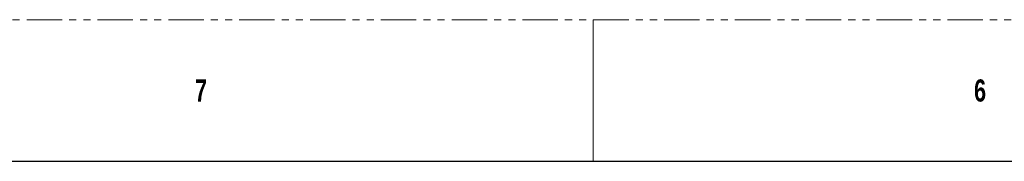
# Model space of a CAD drawing. Header units: millimetres. Extents: x 256 to 1374, y 313 to 1176.
# Tile 71 of 212: x 432 to 609, y 1151 to 1176. Entities that reach past the tile are written whole.
import ezdxf

# ---------------------------------------------------------------- set-up
doc = ezdxf.new("R2010")
doc.units = ezdxf.units.MM
doc.linetypes.add('PHANTOM', pattern=[12.7, 6.35, -1.27, 1.27, -1.27, 1.27, -1.27])
doc.styles.add('SLDTEXTSTYLE1', font='GOTHICB.TTF', dxfattribs={"width": 0.7304})

msp = doc.modelspace()

# ---------------------------------------------------------------- linework, layer by layer
at = {"color": 7, "linetype": 'PHANTOM', "lineweight": 0}
msp.add_line((255.9306, 1176.3499), (1373.5306, 1176.3499), dxfattribs=at)
at = {"color": 7, "linetype": 'Continuous', "lineweight": 0}
msp.add_line((535.3306, 1176.3499), (535.3306, 1150.9499), dxfattribs=at)
at = {"color": 7, "linetype": 'Continuous', "lineweight": 30}
msp.add_line((268.6306, 1150.9499), (1360.8306, 1150.9499), dxfattribs=at)

# ---------------------------------------------------------------- texts
at = {"color": 7, "linetype": 'Continuous', "lineweight": 0, "char_height": 3.9688, "attachment_point": 1, "style": 'SLDTEXTSTYLE1'}
for s, insert in [('7', (463.8931, 1165.6326)), ('6', (603.5931, 1165.6326))]:
    msp.add_mtext(s, dxfattribs=dict(at, insert=insert))

doc.saveas('drawing.dxf')
